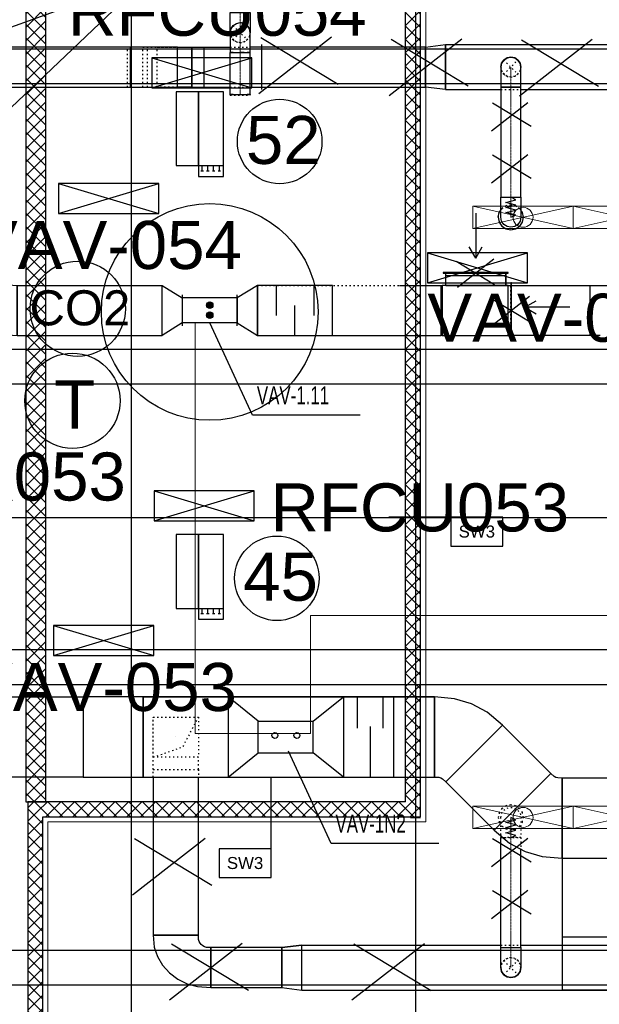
# Model space of a CAD drawing. Header units: centimetres. Extents: x -149939 to 48626, y -46000 to 152985.
# Tile 77 of 256: x -56492 to -50707, y 54138 to 63969. Entities that reach past the tile are written whole.
import ezdxf
from ezdxf import colors
from ezdxf.entities.mleader import LeaderData, LeaderLine
from ezdxf.math import Vec2, Vec3

# ---------------------------------------------------------------- set-up
doc = ezdxf.new("R2010")
doc.units = ezdxf.units.CM
doc.header["$LTSCALE"] = 50
for name, pattern in [('CADVENT_CENTERLINE', [9.9, 7.4, -1, 0.5, -1]), ('CADVENT_HIDDEN', [0.8, 0.25, -0.55]), ('Kondygnacja  -0_5$0$HIDDEN', [9.525, 6.35, -3.175]), ('Kondygnacja  -0_5$0$HIDDEN2', [4.7625, 3.175, -1.5875]), ('Osie rzutów$0$DASHDOT2', [12.7, 6.35, -3.175, 0, -3.175])]:
    doc.linetypes.add(name, pattern=pattern)
doc.layers.get('0').update_dxf_attribs({"color": 8})
for name, color, linetype in [('01-103-Went PP_poziom-0_5$0$L_Nawiew', 7, 'Continuous'), ('bgde-nawiewDETAILS', 1, 'Continuous'), ('bgde-nawiewEXP', 7, 'Continuous'), ('bgde-nawiewHIDDEN', 250, 'Continuous'), ('bgde-wywiewEXP', 5, 'Continuous'), ('bgde-wywiewHIDDEN', 7, 'Continuous'), ('bgde_AJ_strzałki', 7, 'Continuous'), ('bgde_redukcja', 250, 'Continuous'), ('bgde_tlumik', 7, 'Continuous'), ('bgde_urządzenia', 7, 'Continuous'), ('bgde_VAV', 7, 'Continuous'), ('IS_zmiany 2024', 1, 'Continuous'), ('Kondygnacja  -0_5$0$ARCH_GK', 8, 'Continuous'), ('Kondygnacja  -0_5$0$ARCH_INFO_OPISY_PRZEGRODY', 8, 'Continuous'), ('Kondygnacja  -0_5$0$ARCH_KONSTR_POWYŻEJ RZUTU', 8, 'Kondygnacja  -0_5$0$HIDDEN'), ('Kondygnacja  -0_5$0$ARCH_KONSTR_POWYŻEJ RZUTU_IST', 8, 'Kondygnacja  -0_5$0$HIDDEN2'), ('Osie rzutów$0$ARCH_INFO_OSIE_IST', 8, 'Osie rzutów$0$DASHDOT2'), ('Osie rzutów$0$ARCH_INFO_OSIE_OPISY_IST', 8, 'Continuous')]:
    doc.layers.add(name, color=color, linetype=linetype)
for name, color, linetype, lineweight in [('bgde-nawiewCEN', 7, 'Continuous', 13), ('bgde_nawiewnik', 11, 'Continuous', 5), ('Kondygnacja  -0_5$0$ARCH_WIDOK', 8, 'Continuous', 13), ('RFCU', 6, 'Continuous', 30)]:
    doc.layers.add(name, color=color, linetype=linetype, lineweight=lineweight)
doc.styles.add('Arial', font='ARIAL.TTF')
doc.styles.add('Kondygnacja  -0_5$0$Arial', font='ARIAL.TTF')

# ---------------------------------------------------------------- blocks, each defined once
blk = doc.blocks.new('Osie rzutów')
at = {"layer": 'Osie rzutów$0$ARCH_INFO_OSIE_IST', "ltscale": 10}
for p, q in [((6860, 12510), (6860, 4623.26)), ((4436.04, 10400), (13655, 10400))]:
    blk.add_line(p, q, dxfattribs=at)
blk = doc.blocks.new('Kondygnacja  -0_5$0$konstrukcja istniejąca -0.5')
at = {"layer": 'Kondygnacja  -0_5$0$ARCH_KONSTR_POWYŻEJ RZUTU_IST', "ltscale": 10, "elevation": 0}
blk.add_lwpolyline([(7382, 10832.89), (6338.46, 10832.89), (6338.46, 10867.89), (7382, 10867.89)], dxfattribs=at)
at = {"layer": 'Kondygnacja  -0_5$0$ARCH_KONSTR_POWYŻEJ RZUTU_IST', "ltscale": 10}
for points in [[(7382, 10532.89), (6338.46, 10532.89), (6338.46, 10567.89), (7382, 10567.89)], [(7382, 10232.89), (6338.46, 10232.89), (6338.46, 10267.89), (7382, 10267.89)], [(7382, 9932.89), (6338.46, 9932.89), (6338.46, 9967.89), (7382, 9967.89)]]:
    blk.add_lwpolyline(points, dxfattribs=at)
blk = doc.blocks.new('06')
at = {"layer": 'bgde_VAV', "color": 3, "linetype": 'Continuous', "lineweight": -2}
for p, q in [((-54870.1, 68405), (-54870.1, 68375)), ((-54870.1, 68375), (-54870.1, 68125)), ((-54320.1, 68375), (-54320.1, 68405)), ((-54320.1, 68125), (-54320.1, 68375)), ((-54870.1, 68125), (-54870.1, 68095)), ((-54320.1, 68095), (-54320.1, 68125))]:
    blk.add_line(p, q, dxfattribs=at)
at = {"layer": 'bgde_VAV', "color": 3, "linetype": 'ByBlock', "lineweight": -2}
for p, q in [((-54320.1, 68375), (-54870.1, 68375)), ((-54320.1, 68125), (-54870.1, 68125))]:
    blk.add_line(p, q, dxfattribs=at)
at = {"layer": 'bgde_VAV', "color": 3, "linetype": 'Continuous', "lineweight": -3}
for p, q in [((-54595.1, 68303.2), (-54605, 68333.7)), ((-54595.1, 68303.2), (-54595.1, 68335.2)), ((-54595.1, 68303.2), (-54585.2, 68333.7)), ((-54595.1, 68303.2), (-54627.1, 68303.2)), ((-54595.1, 68303.2), (-54625.5, 68313.1)), ((-54595.1, 68303.2), (-54625.5, 68293.3)), ((-54595.1, 68303.2), (-54621, 68322)), ((-54595.1, 68303.2), (-54621, 68284.4)), ((-54595.1, 68303.2), (-54613.9, 68329.1)), ((-54595.1, 68303.2), (-54613.9, 68277.3)), ((-54595.1, 68303.2), (-54605, 68272.8)), ((-54595.1, 68203.2), (-54605, 68233.7)), ((-54595.1, 68303.2), (-54576.3, 68329.1)), ((-54595.1, 68303.2), (-54569.2, 68322)), ((-54595.1, 68303.2), (-54564.7, 68313.1)), ((-54595.1, 68303.2), (-54563.1, 68303.2)), ((-54595.1, 68303.2), (-54564.7, 68293.3)), ((-54595.1, 68303.2), (-54569.2, 68284.4)), ((-54595.1, 68303.2), (-54576.3, 68277.3)), ((-54595.1, 68303.2), (-54585.2, 68272.8)), ((-54595.1, 68303.2), (-54595.1, 68271.2)), ((-54595.1, 68203.2), (-54595.1, 68235.2)), ((-54595.1, 68203.2), (-54585.2, 68233.7)), ((-54595.1, 68203.2), (-54627.1, 68203.2)), ((-54595.1, 68203.2), (-54625.5, 68213.1)), ((-54595.1, 68203.2), (-54625.5, 68193.3)), ((-54595.1, 68203.2), (-54621, 68222)), ((-54595.1, 68203.2), (-54621, 68184.4)), ((-54595.1, 68203.2), (-54613.9, 68229.1)), ((-54595.1, 68203.2), (-54613.9, 68177.3)), ((-54595.1, 68203.2), (-54605, 68172.8)), ((-54595.1, 68203.2), (-54576.3, 68229.1)), ((-54595.1, 68203.2), (-54569.2, 68222)), ((-54595.1, 68203.2), (-54564.7, 68213.1)), ((-54595.1, 68203.2), (-54563.1, 68203.2)), ((-54595.1, 68203.2), (-54564.7, 68193.3)), ((-54595.1, 68203.2), (-54569.2, 68184.4)), ((-54595.1, 68203.2), (-54576.3, 68177.3)), ((-54595.1, 68203.2), (-54585.2, 68172.8)), ((-54595.1, 68203.2), (-54595.1, 68171.2))]:
    blk.add_line(p, q, dxfattribs=at)
for centre in [(-54595.1, 68303.2), (-54595.1, 68203.2)]:
    blk.add_ellipse(centre, major_axis=(32, 0), ratio=1, start_param=-1.570796, end_param=4.712389, dxfattribs=at)
blk = doc.blocks.new('*U489')
at = {"color": 0, "linetype": 'ByBlock', "lineweight": -2, "extrusion": (-1, -2.22045e-16, -1.55431e-15)}
blk.add_circle((0, 0), 0.05, dxfattribs=at)
blk = doc.blocks.new('A$C066D7839')
at = {"layer": 'bgde_nawiewnik', "color": 7}
for p, q in [((-50, -11.15), (-50, 11.15)), ((-50, 11.15), (50, 11.15)), ((-50, -11.15), (50, 11.15)), ((50, -11.15), (-50, 11.15)), ((50, 11.15), (50, -11.15)), ((50, -11.15), (-50, -11.15))]:
    blk.add_line(p, q, dxfattribs=at)
blk.add_circle((0, 0), 10, dxfattribs=at)
blk = doc.blocks.new('strzałki2')
at = {"layer": 'bgde_AJ_strzałki'}
for p, q in [((0, 686.6), (-64.9, 574.6, 1393)), ((0, 236.6), (0, 686.6)), ((0, 686.6), (64.9, 574.6, 1393))]:
    blk.add_line(p, q, dxfattribs=at)
blk = doc.blocks.new('t11')
at = {"layer": 'bgde_tlumik', "color": 7}
for p, q in [((-53932.6, 61315.8), (-53932.6, 61015.8)), ((-53557.6, 61315.8), (-53557.6, 61015.8)), ((-53745.1, 60815.8), (-53745.1, 61115.8))]:
    blk.add_line(p, q, dxfattribs=at)
blk.add_lwpolyline([(-54120.1, 60815.8), (-53370.1, 60815.8), (-53370.1, 61315.8), (-54120.1, 61315.8)], close=True, dxfattribs=at)
blk = doc.blocks.new('G$C76BC1DF7')
at = {"layer": 'bgde_urządzenia'}
for p, q in [((1620.81, 6210.65), (1620.81, 6156.85)), ((1643.11, 6210.65), (1620.81, 6210.65)), ((1643.11, 6156.85), (1643.11, 6210.65)), ((1620.81, 6156.85), (1643.11, 6156.85)), ((1643.11, 6156.85), (1668.31, 6156.85)), ((1646.95, 6151.65), (1646.95, 6156.85)), ((1652.66, 6151.65), (1652.66, 6156.85)), ((1658.37, 6151.65), (1658.37, 6156.85)), ((1664.09, 6151.65), (1664.09, 6156.85)), ((1645.7, 6151.65), (1648.2, 6151.65)), ((1651.41, 6151.65), (1653.91, 6151.65)), ((1657.12, 6151.65), (1659.62, 6151.65)), ((1662.84, 6151.65), (1665.34, 6151.65)), ((1620.81, 5824.98, -229.31), (1620.81, 5751.18, -229.31)), ((1643.11, 5824.98, -229.31), (1620.81, 5824.98, -229.31)), ((1643.11, 5751.18, -229.31), (1643.11, 5824.98, -229.31)), ((1643.11, 5824.98, -229.31), (1643.11, 5740.48, -229.31)), ((1668.31, 5824.98, -229.31), (1643.11, 5824.98, -229.31)), ((1668.31, 5740.48, -229.31), (1668.31, 5824.98, -229.31)), ((1620.81, 5751.18, -229.31), (1643.11, 5751.18, -229.31)), ((1643.11, 5751.18, -229.31), (1668.31, 5751.18, -229.31)), ((1645.7, 5745.98, -229.31), (1648.2, 5745.98, -229.31)), ((1646.95, 5745.98, -229.31), (1646.95, 5751.18, -229.31)), ((1651.41, 5745.98, -229.31), (1653.91, 5745.98, -229.31)), ((1652.66, 5745.98, -229.31), (1652.66, 5751.18, -229.31)), ((1657.12, 5745.98, -229.31), (1659.62, 5745.98, -229.31)), ((1658.37, 5745.98, -229.31), (1658.37, 5751.18, -229.31)), ((1662.84, 5745.98, -229.31), (1665.34, 5745.98, -229.31)), ((1664.09, 5745.98, -229.31), (1664.09, 5751.18, -229.31)), ((1643.11, 5740.48, -229.31), (1668.31, 5740.48, -229.31)), ((1620.81, 5382.91, -229.31), (1620.81, 5309.11, -229.31)), ((1643.11, 5382.91, -229.31), (1620.81, 5382.91, -229.31)), ((1643.11, 5309.11, -229.31), (1643.11, 5382.91, -229.31)), ((1643.11, 5382.91, -229.31), (1643.11, 5298.41, -229.31)), ((1668.31, 5382.91, -229.31), (1643.11, 5382.91, -229.31)), ((1668.31, 5298.41, -229.31), (1668.31, 5382.91, -229.31)), ((1620.81, 5309.11, -229.31), (1643.11, 5309.11, -229.31)), ((1643.11, 5309.11, -229.31), (1668.31, 5309.11, -229.31)), ((1645.7, 5303.91, -229.31), (1648.2, 5303.91, -229.31)), ((1646.95, 5303.91, -229.31), (1646.95, 5309.11, -229.31)), ((1651.41, 5303.91, -229.31), (1653.91, 5303.91, -229.31)), ((1652.66, 5303.91, -229.31), (1652.66, 5309.11, -229.31)), ((1657.12, 5303.91, -229.31), (1659.62, 5303.91, -229.31)), ((1658.37, 5303.91, -229.31), (1658.37, 5309.11, -229.31)), ((1662.84, 5303.91, -229.31), (1665.34, 5303.91, -229.31)), ((1664.09, 5303.91, -229.31), (1664.09, 5309.11, -229.31)), ((1643.11, 5298.41, -229.31), (1668.31, 5298.41, -229.31))]:
    blk.add_line(p, q, dxfattribs=at)
blk.add_lwpolyline([(1643.11, 6210.65), (1643.11, 6146.15), (1668.31, 6146.15), (1668.31, 6210.65)], close=True, dxfattribs=at)

msp = doc.modelspace()

# ---------------------------------------------------------------- hatches: boundary and pattern name
at = {"layer": 'Kondygnacja  -0_5$0$ARCH_GK', "linetype": 'Continuous'}
h = msp.add_hatch(dxfattribs=at)
h.set_pattern_fill('ANSI37', color=256, scale=30, angle=-360, style=0)
h.set_pattern_definition([(45, (-121140, -45000), (-67.35192, 67.35192), []), (135, (-121140, -45000), (-67.35192, -67.35192), [])])
h.paths.add_polyline_path([(-52490, 71050), (-52640, 70900), (-52640, 65000), (-52531.667, 65000), (-52490, 65050)], flags=0)
h.paths.add_polyline_path([(-52490, 64950), (-52531.667, 65000), (-52640, 65000), (-52640, 56160), (-52490, 56010)], flags=0)
h = msp.add_hatch(dxfattribs=at)
h.set_pattern_fill('ANSI37', color=256, scale=30, angle=-360, style=0)
h.set_pattern_definition([(45, (-121140, -45000), (-67.35192, 67.35192), []), (135, (-121140, -45000), (-67.35192, -67.35192), [])])
h.paths.add_polyline_path([(-56230, 70900), (-56430, 70900), (-56430, 56160), (-56230, 56160)], flags=0)
h = msp.add_hatch(dxfattribs=at)
h.set_pattern_fill('ANSI37', color=256, scale=30, style=0)
h.set_pattern_definition([(45, (-121140, -45000), (-67.35192, 67.35192), []), (135, (-121140, -45000), (-67.35192, -67.35192), [])])
h.paths.add_polyline_path([(-56410, 56160), (-56260, 56010), (-52490, 56010), (-52640, 56160)], flags=0)
at = {"layer": 'Kondygnacja  -0_5$0$ARCH_GK', "linetype": 'Continuous', "lineweight": -3}
h = msp.add_hatch(dxfattribs=at)
h.set_pattern_fill('ANSI37', color=256, scale=30, style=0)
h.set_pattern_definition([(45, (-121140, -45000), (-67.35192, 67.35192), []), (135, (-121140, -45000), (-67.35192, -67.35192), [])])
h.paths.add_polyline_path([(-56410, 4850), (-56260, 4850), (-56260, 53640), (-56376.667, 53640), (-56410, 53540)], flags=0)
h.paths.add_polyline_path([(-56410, 53740), (-56376.667, 53640), (-56260, 53640), (-56260, 56010), (-56410, 56160)], flags=0)

# ---------------------------------------------------------------- linework, layer by layer
at = {"layer": 'bgde-nawiewCEN', "linetype": 'CADVENT_CENTERLINE', "ltscale": 0.06}
for p, q in [((-54291.291, 64040.178), (-54291.291, 63840.178)), ((-54291.291, 63640.178), (-54291.291, 63840.178)), ((-54291.291, 63220.813), (-54291.291, 63640.178)), ((-51590.031, 63296.017), (-51590.031, 63496.017)), ((-54291.291, 63216.813), (-54291.291, 63220.813)), ((-51590.031, 63296.017), (-51590.031, 62196.041)), ((-51590.031, 62196.041), (-51590.031, 62177.345)), ((-51590.031, 62177.345), (-51590.031, 62126.234)), ((-51590.031, 62126.234), (-51590.031, 62098.441)), ((-51590.031, 62098.441), (-51590.031, 62074.915)), ((-51590.031, 62074.915), (-51590.031, 62055.3)), ((-51590.031, 62055.3), (-51590.031, 62039.241)), ((-51590.031, 62039.241), (-51590.031, 62026.382)), ((-51590.031, 62026.382), (-51590.031, 62016.367)), ((-51590.031, 62016.367), (-51590.031, 62008.841)), ((-51590.031, 62008.841), (-51590.031, 62003.448)), ((-51590.031, 62003.448), (-51590.031, 61999.834)), ((-51590.031, 61999.834), (-51590.031, 61997.641)), ((-51590.031, 61997.641), (-51590.031, 61996.515)), ((-51590.031, 61996.515), (-51590.031, 61996.041)), ((-51590.031, 56003.959), (-51590.031, 56003.485)), ((-51590.031, 56003.485), (-51590.031, 56002.359)), ((-51590.031, 56002.359), (-51590.031, 56000.166)), ((-51590.031, 56000.166), (-51590.031, 55996.552)), ((-51590.031, 55996.552), (-51590.031, 55991.159)), ((-51590.031, 55991.159), (-51590.031, 55983.633)), ((-51590.031, 55983.633), (-51590.031, 55973.618)), ((-51590.031, 55973.618), (-51590.031, 55960.759)), ((-51590.031, 55960.759), (-51590.031, 55944.7)), ((-51590.031, 55944.7), (-51590.031, 55925.085)), ((-51590.031, 55925.085), (-51590.031, 55901.559)), ((-51590.031, 55901.559), (-51590.031, 55873.766)), ((-51590.031, 55873.766), (-51590.031, 55822.655)), ((-51590.031, 55822.655), (-51590.031, 55803.959)), ((-51590.031, 54704.046), (-51590.031, 55803.959)), ((-51590.031, 54704.046), (-51590.031, 54504.046))]:
    msp.add_line(p, q, dxfattribs=at)
at = {"layer": 'bgde-nawiewDETAILS', "linetype": 'CADVENT_HIDDEN'}
for p, q in [((-54362.002, 63769.467), (-54220.58, 63910.889)), ((-54362.002, 63910.889), (-54220.58, 63769.467)), ((-51660.742, 63425.306), (-51519.321, 63566.728)), ((-51660.742, 63566.728), (-51519.321, 63425.306)), ((-51660.742, 54433.336), (-51519.321, 54574.757)), ((-51660.742, 54574.757), (-51519.321, 54433.336))]:
    msp.add_line(p, q, dxfattribs=at)
at = {"layer": 'bgde-nawiewDETAILS', "linetype": 'CADVENT_HIDDEN', "extrusion": (2.78536e-14, -1, 3.88051e-14)}
for p in [(-54708.916, 57006.371), (-55158.916, 56606.371)]:
    msp.add_line(p, (-54866.416, 56706.371), dxfattribs=at)
at = {"layer": 'bgde-nawiewEXP', "linetype": 'Continuous'}
for points in [[(-54391.291, 63855.402), (-54391.291, 64040.178), (-54191.291, 64040.178), (-54191.291, 63840.178), (-54198.903, 63878.446)], [(-54391.291, 63836.335), (-54391.291, 63840.178), (-54383.679, 63878.446), (-54362.002, 63910.889), (-54329.559, 63932.566), (-54291.291, 63940.178), (-54253.023, 63932.566), (-54220.58, 63910.889), (-54198.903, 63878.446), (-54191.291, 63840.178)], [(-54383.679, 63878.446), (-54362.002, 63910.889)], [(-54383.679, 63878.446), (-54362.002, 63910.889)], [(-54362.002, 63910.889), (-54383.679, 63878.446)], [(-54362.002, 63910.889), (-54383.679, 63878.446)], [(-54362.002, 63910.889), (-54329.559, 63932.566), (-54291.291, 63940.178), (-54253.023, 63932.566)], [(-54362.002, 63910.889), (-54329.559, 63932.566), (-54291.291, 63940.178), (-54253.023, 63932.566)], [(-54253.023, 63932.566), (-54291.291, 63940.178)], [(-54253.023, 63932.566), (-54291.291, 63940.178)], [(-54253.023, 63932.566), (-54220.58, 63910.889), (-54198.903, 63878.446)], [(-54253.023, 63932.566), (-54220.58, 63910.889), (-54198.903, 63878.446)], [(-54198.903, 63878.446), (-54220.58, 63910.889)], [(-54198.903, 63878.446), (-54220.58, 63910.889)], [(-54391.291, 63855.402), (-54391.291, 63840.178), (-54383.679, 63878.446)], [(-54391.291, 63840.178), (-54383.679, 63878.446)], [(-54391.291, 63836.335), (-54391.291, 63640.178), (-54191.291, 63640.178), (-54191.291, 63840.178), (-54198.903, 63878.446)], [(-54383.679, 63878.446), (-54391.291, 63840.178)], [(-54383.679, 63878.446), (-54391.291, 63840.178)], [(-54198.903, 63878.446), (-54191.291, 63840.178)], [(-54198.903, 63878.446), (-54191.291, 63840.178)], [(-54191.291, 63296.017), (-52442.547, 63296.017), (-52442.547, 63696.017), (-52242.547, 63721.017), (-52242.547, 63271.017), (-52442.547, 63296.017), (-52442.547, 63696.017), (-54191.291, 63696.017)], [(-52242.547, 63271.017), (-52242.547, 63721.017), (-42621.425, 63721.017), (-42221.425, 63596.017), (-42221.425, 63496.017), (-42621.425, 63721.017), (-42621.425, 63271.017), (-42221.425, 63396.017), (-42221.425, 63496.017), (-42621.425, 63271.017), (-43368.407, 63271.017)], [(-56699.245, 63296.017), (-55386.527, 63296.017), (-55386.527, 63696.017), (-56699.245, 63696.017)], [(-55386.527, 63296.017), (-54916.015, 63296.017), (-54916.015, 63696.017), (-55386.527, 63696.017)], [(-55386.525, 63296.017), (-55386.525, 63696.017)], [(-54916.015, 63296.017), (-54916.015, 63696.017), (-54773.583, 63696.017), (-54773.583, 63296.017), (-54649.481, 63296.017)], [(-54773.583, 63296.017), (-54773.583, 63696.017), (-54649.481, 63696.017)], [(-54773.583, 63296.017), (-54773.583, 63696.017)], [(-54649.481, 63296.017), (-54649.481, 63696.017), (-54391.291, 63696.017)], [(-54391.291, 63220.813), (-54391.291, 63640.178), (-54383.679, 63640.178)], [(-54383.679, 63640.178), (-54391.291, 63640.178)], [(-54383.679, 63640.178), (-54362.002, 63640.178)], [(-54362.002, 63640.178), (-54383.679, 63640.178)], [(-54362.002, 63640.178), (-54253.023, 63640.178)], [(-54253.023, 63640.178), (-54291.291, 63640.178)], [(-54253.023, 63640.178), (-54198.903, 63640.178)], [(-54198.903, 63640.178), (-54220.58, 63640.178)], [(-54198.903, 63220.813), (-54191.291, 63220.813), (-54191.291, 63640.178), (-54198.903, 63640.178)], [(-54198.903, 63640.178), (-54191.291, 63640.178)], [(-54916.015, 63296.017), (-54773.583, 63296.017)], [(-54773.583, 63296.017), (-54916.015, 63296.017)], [(-54649.481, 63296.017), (-54391.291, 63296.017)], [(-54391.291, 63216.813), (-54391.291, 63220.813), (-54383.679, 63220.813)], [(-54391.291, 63220.813), (-54383.679, 63220.813)], [(-54383.679, 63220.813), (-54391.291, 63220.813)], [(-54383.679, 63220.813), (-54391.291, 63220.813)], [(-54383.679, 63220.813), (-54362.002, 63220.813)], [(-54383.679, 63220.813), (-54362.002, 63220.813)], [(-54362.002, 63220.813), (-54383.679, 63220.813)], [(-54362.002, 63220.813), (-54383.679, 63220.813)], [(-54362.002, 63220.813), (-54198.903, 63220.813)], [(-54362.002, 63220.813), (-54198.903, 63220.813)], [(-54198.903, 63220.813), (-54220.58, 63220.813)], [(-54198.903, 63220.813), (-54220.58, 63220.813)], [(-54198.903, 63220.813), (-54191.291, 63220.813), (-54191.291, 63216.813)], [(-52242.547, 63271.017), (-51690.031, 63271.017)], [(-51490.031, 63271.017), (-49568.407, 63271.017)], [(-51715.031, 61996.041), (-51705.516, 61948.206), (-51678.42, 61907.653), (-51637.867, 61880.556), (-51590.031, 61871.041), (-51542.196, 61880.556), (-51501.643, 61907.653), (-51474.546, 61948.206), (-51465.031, 61996.041), (-51474.546, 62043.877), (-51490.031, 62067.051)], [(-51715.031, 61996.041), (-51705.516, 62043.877), (-51690.031, 62067.051)], [(-56699.245, 57206.371), (-55858.707, 57206.371), (-55858.707, 56406.371), (-55258.707, 56406.371), (-55258.707, 57206.371), (-55858.707, 57206.371), (-55858.707, 56406.371), (-56699.245, 56406.371)], [(-55258.707, 57206.371), (-55258.707, 56406.371), (-52352.252, 56406.371), (-52352.252, 57206.371)], [(-55258.707, 57206.371), (-52352.252, 57206.371)], [(-52352.252, 57206.371), (-55258.707, 57206.371)], [(-55158.916, 56406.371), (-55158.916, 54829.046), (-54708.916, 54829.046), (-54708.916, 56406.371)], [(-51690.031, 55831.294), (-51690.031, 55803.959), (-51650.25, 55803.959)], [(-51690.031, 54704.046), (-51690.031, 55803.959), (-51650.25, 55803.959)], [(-51690.031, 54704.046), (-51490.031, 54704.046), (-51490.031, 55693.869)], [(-53875.943, 54704.046), (-53675.943, 54729.046)], [(-53875.943, 54304.046), (-53675.943, 54279.046), (-53675.943, 54729.046), (-51690.031, 54729.046)], [(-53675.943, 54279.046), (-53675.943, 54729.046), (-53875.943, 54704.046)], [(-53875.943, 54704.046), (-53875.943, 54304.046)], [(-53875.943, 54304.046), (-53875.943, 54704.046)], [(-53675.943, 54279.046), (-42620.939, 54279.046), (-42620.939, 54729.046), (-43368.407, 54729.046)], [(-51490.031, 54729.046), (-49568.407, 54729.046)]]:
    msp.add_lwpolyline(points, dxfattribs=at)
for points in [[(-51690.031, 63296.017), (-51490.031, 63296.017), (-51490.031, 63496.017), (-51497.643, 63534.285), (-51519.321, 63566.728), (-51551.763, 63588.405), (-51590.031, 63596.017), (-51628.3, 63588.405), (-51660.742, 63566.728), (-51682.419, 63534.285), (-51690.031, 63496.017), (-51690.031, 63335.035)], [(-51690.031, 63496.017), (-51682.419, 63534.285), (-51660.742, 63566.728), (-51628.3, 63588.405), (-51590.031, 63596.017), (-51551.763, 63588.405), (-51519.321, 63566.728), (-51497.643, 63534.285), (-51490.031, 63496.017), (-51497.643, 63534.285), (-51519.321, 63566.728), (-51551.763, 63588.405), (-51590.031, 63596.017), (-51628.3, 63588.405), (-51660.742, 63566.728), (-51682.419, 63534.285)], [(-51690.031, 62196.041), (-51490.031, 62196.041), (-51490.031, 63296.017), (-51690.031, 63296.017)], [(-51690.031, 62026.382), (-51690.031, 62196.041), (-51490.031, 62196.041), (-51490.031, 61996.041), (-51497.643, 61957.773), (-51519.321, 61925.33), (-51551.763, 61903.653), (-51590.031, 61896.041), (-51628.3, 61903.653), (-51660.742, 61925.33), (-51682.419, 61957.773), (-51690.031, 61996.041), (-51690.031, 62016.367)], [(-52352.252, 57206.371), (-52352.252, 56406.371), (-52307.741, 56404.449), (-52288.981, 56398.759), (-52271.691, 56389.517), (-52238.859, 56359.403), (-51673.179, 56925.094), (-51827.235, 57054.693), (-51982.834, 57137.862), (-52151.669, 57189.078)], [(-52238.864, 56359.404), (-51673.178, 56925.09), (-51190.575, 56442.487), (-51756.261, 55876.801), (-51602.199, 55747.196), (-51446.6, 55664.027), (-51277.765, 55612.811), (-51077.191, 55595.517), (-51077.183, 56395.517), (-51121.692, 56397.439), (-51140.453, 56403.13), (-51157.743, 56412.372), (-51190.575, 56442.487), (-51756.261, 55876.801)], [(-51077.187, 55595.52), (-9318.667, 55595.52), (-9318.667, 56395.52), (-51077.187, 56395.52), (-51077.187, 55995.517)], [(-55158.92, 54829.044), (-55148.352, 54708.253), (-55117.053, 54614.048), (-55066.227, 54527.229), (-54997.827, 54451.13), (-54914.482, 54388.678), (-54819.394, 54342.272), (-54716.217, 54313.695), (-54583.916, 54304.046), (-54583.916, 54704.046), (-54628.426, 54705.968), (-54647.186, 54711.659), (-54664.475, 54720.9), (-54679.629, 54733.337), (-54692.066, 54748.491), (-54701.307, 54765.78), (-54706.998, 54784.54), (-54708.92, 54829.049), (-54933.92, 54829.046)], [(-54583.916, 54704.046), (-54583.916, 54304.046), (-53875.943, 54304.046), (-53875.943, 54704.046)], [(-51690.031, 54504.046), (-51690.031, 54704.046), (-51490.031, 54704.046), (-51490.031, 54504.046), (-51497.643, 54465.778), (-51519.321, 54433.336), (-51551.763, 54411.658), (-51590.031, 54404.046), (-51628.3, 54411.658), (-51660.742, 54433.336), (-51682.419, 54465.778)], [(-51690.031, 54504.046), (-51682.419, 54465.778), (-51660.742, 54433.336), (-51628.3, 54411.658), (-51590.031, 54404.046), (-51551.763, 54411.658), (-51519.321, 54433.336), (-51497.643, 54465.778), (-51490.031, 54504.046), (-51497.643, 54465.778), (-51519.321, 54433.336), (-51551.763, 54411.658), (-51590.031, 54404.046), (-51628.3, 54411.658), (-51660.742, 54433.336), (-51682.419, 54465.778)]]:
    msp.add_lwpolyline(points, close=True, dxfattribs=at)
at = {"layer": 'bgde-nawiewEXP'}
msp.add_lwpolyline([(-51590.031, 61996.041), (-51540.031, 62017.339), (-51640.031, 62042.701), (-51540.031, 62067.921), (-51640.031, 62093.206), (-51540.031, 62118.741), (-51640.031, 62144.1), (-51540.031, 62169.559), (-51590.031, 62196.041)], dxfattribs=at)
at = {"layer": 'bgde-nawiewHIDDEN', "linetype": 'CADVENT_HIDDEN'}
for points in [[(-54391.291, 63840.178), (-54383.679, 63801.91), (-54362.002, 63769.467), (-54329.559, 63747.79), (-54291.291, 63740.178), (-54253.023, 63747.79), (-54220.58, 63769.467), (-54198.903, 63801.91), (-54191.291, 63840.178), (-54198.903, 63801.91), (-54220.58, 63769.467), (-54253.023, 63747.79), (-54291.291, 63740.178), (-54329.559, 63747.79), (-54362.002, 63769.467), (-54383.679, 63801.91)], [(-51690.031, 63496.017), (-51682.419, 63457.749), (-51660.742, 63425.306), (-51628.3, 63403.629), (-51590.031, 63396.017), (-51551.763, 63403.629), (-51519.321, 63425.306), (-51497.643, 63457.749), (-51490.031, 63496.017), (-51497.643, 63457.749), (-51519.321, 63425.306), (-51551.763, 63403.629), (-51590.031, 63396.017), (-51628.3, 63403.629), (-51660.742, 63425.306), (-51682.419, 63457.749)], [(-51715.031, 56003.959), (-51705.516, 55956.123), (-51678.42, 55915.571), (-51637.867, 55888.474), (-51590.031, 55878.959), (-51542.196, 55888.474), (-51501.643, 55915.571), (-51474.546, 55956.123), (-51465.031, 56003.959), (-51474.546, 56051.794), (-51501.643, 56092.347), (-51542.196, 56119.444), (-51590.031, 56128.959), (-51637.867, 56119.444), (-51678.42, 56092.347), (-51705.516, 56051.794)], [(-51715.031, 56003.959), (-51705.516, 55956.123), (-51678.42, 55915.571), (-51637.867, 55888.474), (-51590.031, 55878.959), (-51542.196, 55888.474), (-51501.643, 55915.571), (-51474.546, 55956.123), (-51465.031, 56003.959), (-51474.546, 56051.794), (-51501.643, 56092.347), (-51542.196, 56119.444), (-51590.031, 56128.959), (-51637.867, 56119.444), (-51678.42, 56092.347), (-51705.516, 56051.794)], [(-51690.031, 54504.046), (-51682.419, 54542.315), (-51660.742, 54574.757), (-51628.3, 54596.434), (-51590.031, 54604.046), (-51551.763, 54596.434), (-51519.321, 54574.757), (-51497.643, 54542.315), (-51490.031, 54504.046), (-51497.643, 54542.315), (-51519.321, 54574.757), (-51551.763, 54596.434), (-51590.031, 54604.046), (-51628.3, 54596.434), (-51660.742, 54574.757), (-51682.419, 54542.315)]]:
    msp.add_lwpolyline(points, close=True, dxfattribs=at)
for points in [[(-55414.922, 63296.017), (-55414.922, 63696.017)], [(-55386.529, 63296.017), (-55386.529, 63696.017), (-55386.527, 63696.017)], [(-55262.425, 63296.017), (-54916.015, 63296.017), (-55119.993, 63296.017), (-55119.993, 63696.017), (-54773.583, 63696.017)], [(-55262.425, 63296.017), (-55262.425, 63696.017), (-54916.015, 63696.017)], [(-54916.015, 63696.017), (-55262.425, 63696.017)], [(-55214.922, 63296.017), (-55214.922, 63696.017)], [(-54649.481, 63296.017), (-54649.479, 63296.017), (-54649.479, 63696.017), (-54649.481, 63696.017)], [(-54391.291, 63696.017), (-54191.291, 63696.017)], [(-55386.529, 63296.017), (-55386.527, 63296.017)], [(-54916.015, 63296.017), (-54773.583, 63296.017)], [(-54391.291, 63296.017), (-54191.291, 63296.017)], [(-51690.031, 63271.017), (-51490.031, 63271.017)], [(-54391.291, 63216.813), (-54191.291, 63216.813)], [(-51715.031, 61996.041), (-51705.516, 61948.206), (-51678.42, 61907.653), (-51637.867, 61880.556), (-51590.031, 61871.041), (-51542.196, 61880.556), (-51501.643, 61907.653), (-51474.546, 61948.206), (-51465.031, 61996.041), (-51474.546, 62043.877), (-51501.643, 62084.429), (-51542.196, 62111.526), (-51590.031, 62121.041), (-51637.867, 62111.526), (-51678.42, 62084.429), (-51690.031, 62067.051)], [(-51715.031, 61996.041), (-51705.516, 62043.877), (-51678.42, 62084.429), (-51637.867, 62111.526), (-51590.031, 62121.041), (-51542.196, 62111.526), (-51501.643, 62084.429), (-51490.031, 62067.051)], [(-55158.916, 56481.371), (-55158.916, 57006.371), (-54708.916, 57006.371), (-54708.916, 56606.371), (-55158.916, 56606.371)], [(-55158.916, 56481.371), (-55158.916, 56481.369), (-54708.916, 56481.369), (-54708.916, 56606.371), (-55158.916, 56606.371), (-55158.916, 57006.371), (-54708.916, 57006.371), (-54708.916, 56606.371)], [(-55158.916, 56406.371), (-55158.916, 56481.371), (-54708.916, 56481.371), (-54708.916, 56406.371)], [(-51690.031, 55831.294), (-51690.031, 56003.959), (-51682.419, 56042.227), (-51660.742, 56074.67), (-51628.3, 56096.347), (-51590.031, 56103.959), (-51551.763, 56096.347), (-51519.321, 56074.67), (-51497.643, 56042.227), (-51490.031, 56003.959), (-51490.031, 55803.959), (-51650.25, 55803.959)], [(-51650.25, 55803.959), (-51490.031, 55803.959), (-51490.031, 55693.869)], [(-51690.031, 54729.046), (-51490.031, 54729.046)]]:
    msp.add_lwpolyline(points, dxfattribs=at)
at = {"layer": 'bgde-nawiewHIDDEN'}
msp.add_lwpolyline([(-51590.031, 55803.959), (-51540.031, 55824.055), (-51640.031, 55850.151), (-51540.031, 55876.183), (-51640.031, 55902.444), (-51540.031, 55928.515), (-51640.031, 55953.936), (-51540.031, 55978.959), (-51590.031, 56003.959)], dxfattribs=at)
at = {"layer": 'bgde-wywiewEXP', "linetype": 'Continuous'}
for points in [[(-56699.245, 61440.791), (-56641.063, 61440.792), (-56639.141, 61396.283), (-56633.45, 61377.523), (-56624.209, 61360.234), (-56611.772, 61345.079), (-56596.618, 61332.643), (-56579.329, 61323.401), (-56560.569, 61317.711), (-56516.059, 61315.789), (-56516.059, 60815.789), (-56516.059, 61315.789), (-55070.095, 61315.789)], [(-52240.003, 61315.789), (-52240.003, 61415.789), (-51640.003, 61415.789), (-51640.003, 61439.789)], [(-52240.003, 61415.789), (-52240.003, 61439.789)], [(-52240.003, 61415.789), (-51640.003, 61415.789), (-51640.003, 61315.789)], [(-51640.003, 61439.789), (-51640.003, 61415.789)], [(-51640.003, 61315.789), (-51640.003, 61415.789)], [(-54120.095, 60815.789), (-52283.836, 60815.789), (-52283.836, 61315.789), (-52273.836, 61315.789), (-52273.836, 60815.789), (-52283.836, 60815.789)], [(-52701.779, 61315.789), (-52283.836, 61315.789)], [(-52240.003, 61315.789), (-51640.003, 61315.789)], [(-51640.003, 61315.789), (-52240.003, 61315.789)], [(-51615.003, 60815.789), (-51615.003, 61315.789), (-51591.003, 61315.789)], [(-56699.245, 60839.795), (-56658.114, 60827.318), (-56516.059, 60815.789), (-55070.095, 60815.789)], [(-51615.003, 60815.789), (-51591.003, 60815.789)]]:
    msp.add_lwpolyline(points, dxfattribs=at)
for points in [[(-52265.003, 61439.789), (-51615.003, 61439.789), (-51615.003, 61445.789), (-52265.003, 61445.789)], [(-55070.095, 61315.789), (-54870.095, 61190.789), (-54870.095, 60940.789), (-55070.095, 60815.789)], [(-54120.095, 61315.789), (-54320.095, 61190.789), (-54320.095, 60940.789), (-54120.095, 60815.789)], [(-52273.836, 60815.789), (-51615.003, 60815.789), (-51615.003, 61315.789), (-52273.836, 61315.789)], [(-51591.003, 60790.789), (-51585.003, 60790.789), (-51585.003, 61340.789), (-51591.003, 61340.789)]]:
    msp.add_lwpolyline(points, close=True, dxfattribs=at)
at = {"layer": 'bgde-wywiewHIDDEN', "linetype": 'CADVENT_HIDDEN'}
for points in [[(-52265.003, 61439.789), (-51640.003, 61439.789), (-52240.003, 61439.789), (-51615.003, 61439.789), (-51615.003, 61445.789), (-52265.003, 61445.789)], [(-52265.003, 61439.789), (-52265.003, 61439.789)], [(-52240.003, 61415.789), (-52240.003, 61415.789)], [(-51591.003, 61340.789), (-51591.003, 61340.789)], [(-51615.003, 60815.789), (-51615.003, 60815.789)]]:
    msp.add_lwpolyline(points, close=True, dxfattribs=at)
for points in [[(-52240.003, 61415.789), (-51640.003, 61415.789), (-51640.003, 61439.789)], [(-52240.003, 61415.789), (-52240.003, 61439.789)], [(-54120.095, 61315.789), (-52701.779, 61315.789)], [(-52283.836, 60815.789), (-52283.836, 61315.789)], [(-51615.003, 60815.789), (-51615.003, 61315.789), (-51591.003, 61315.789), (-51591.003, 60815.789), (-51591.003, 61315.789), (-51591.003, 60790.789), (-51585.003, 60790.789), (-51585.003, 61340.789), (-51591.003, 61340.789), (-51591.003, 61315.789)], [(-51615.003, 60815.789), (-51591.003, 60815.789)]]:
    msp.add_lwpolyline(points, dxfattribs=at)
at = {"layer": 'bgde_VAV', "color": 94}
for p, q in [((-54167.753, 60019.916), (-54595.095, 60940.789)), ((-53094.572, 60019.916), (-54167.753, 60019.916)), ((-53383.181, 55743.567), (-53810.522, 56664.44)), ((-52310, 55743.567), (-53383.181, 55743.567))]:
    msp.add_line(p, q, dxfattribs=at)
at = {"layer": 'IS_zmiany 2024'}
for p, q in [((-59601.013, 60218.765), (-54356.272, 65206.614)), ((-54104.892, 63231.773), (-53378.833, 63796.784)), ((-54084.892, 63791.773), (-53314.102, 63327.141)), ((-54079.882, 63721.017), (-54079.882, 63271.017)), ((-52805.577, 63213.512), (-52079.517, 63778.522)), ((-52785.577, 63773.512), (-52014.787, 63308.88)), ((-51504.969, 63208.647), (-50778.909, 63773.657)), ((-51484.969, 63768.647), (-50714.179, 63304.015)), ((-51783.648, 62860), (-51420.618, 63142.505)), ((-51773.648, 63140), (-51388.253, 62907.684)), ((-51783.648, 62340.152), (-51420.618, 62622.657)), ((-51773.648, 62620.152), (-51388.253, 62387.836)), ((-52137.121, 61558.612), (-51751.726, 61326.296)), ((-52121.518, 61298.536), (-51758.488, 61581.042)), ((-51640.003, 61315.789), (-46521.351, 61315.789)), ((-50800, 61315.789), (-50800, 60819.295)), ((-51782.121, 61184.612), (-51396.726, 60952.296)), ((-51766.518, 60924.536), (-51403.488, 61207.042)), ((-50700, 60815.789), (-51615.003, 60815.789)), ((-54111.292, 56963.871), (-54411.292, 57206.371)), ((-54411.292, 57206.371), (-54411.292, 56406.371)), ((-53561.292, 56963.871), (-53261.292, 57206.371)), ((-53261.292, 57206.371), (-53261.292, 56406.371)), ((-53261.292, 57206.371), (-52761.292, 57206.371)), ((-53125.221, 57206.371), (-53125.221, 56896.514)), ((-52866.046, 57206.371), (-52866.046, 56896.514)), ((-52761.292, 57206.371), (-52761.292, 56406.371)), ((-52995.221, 56912.43), (-52995.221, 56406.371)), ((-54411.292, 56406.371), (-54111.292, 56648.871)), ((-53261.292, 56406.371), (-53561.292, 56648.871)), ((-53261.292, 56406.371), (-52761.292, 56406.371)), ((-55366.486, 55232.101), (-54640.427, 55797.111)), ((-55346.486, 55792.101), (-54575.696, 55327.469)), ((-51783.648, 55513.971), (-51420.618, 55796.476)), ((-51773.648, 55793.971), (-51388.253, 55561.655)), ((-51077.187, 55595.52), (-51077.187, 54279.046)), ((-51783.648, 54994.123), (-51420.618, 55276.628)), ((-51773.648, 55274.123), (-51388.253, 55041.807)), ((-51077.187, 54810), (-50620, 54810)), ((-54998.154, 54181.692), (-54272.094, 54746.703)), ((-54978.154, 54741.692), (-54207.363, 54277.06)), ((-53176.942, 54180.664), (-52450.883, 54745.675)), ((-53156.942, 54740.664), (-52386.152, 54276.033)), ((-50529.219, 54279.046), (-51077.187, 54279.046))]:
    msp.add_line(p, q, dxfattribs=at)
at = {"layer": 'IS_zmiany 2024', "color": 3}
for p, q in [((-54111.292, 56806.371), (-54111.292, 56963.871)), ((-54111.292, 56963.871), (-53561.292, 56963.871)), ((-53561.292, 56648.871), (-53561.292, 56963.871)), ((-54111.292, 56648.871), (-54111.292, 56806.371)), ((-54111.292, 56648.871), (-53561.292, 56648.871))]:
    msp.add_line(p, q, dxfattribs=at)
at = {"layer": 'IS_zmiany 2024', "color": 94}
msp.add_circle((-54595.095, 61051.062), 1081.427, dxfattribs=at)
at = {"layer": 'IS_zmiany 2024', "color": 3}
for centre in [(-53945.221, 56822.43), (-53725.221, 56822.43)]:
    msp.add_circle(centre, 29.219, dxfattribs=at)
at = {"layer": 'Kondygnacja  -0_5$0$ARCH_GK', "linetype": 'Continuous'}
for p, q in [((-56430, 70900), (-56430, 56160)), ((-56230, 56160), (-56230, 70900)), ((-52640, 56160), (-52640, 70900)), ((-52490, 56010), (-52490, 64950)), ((-56430, 56160), (-56230, 56160)), ((-52640, 56160), (-56410, 56160)), ((-56410, 56160), (-56410, 53740)), ((-56260, 56010), (-52490, 56010)), ((-52490, 56000), (-52590, 56000))]:
    msp.add_line(p, q, dxfattribs=at)
at = {"layer": 'Kondygnacja  -0_5$0$ARCH_GK', "linetype": 'Continuous', "lineweight": -3}
msp.add_line((-56260, 4850), (-56260, 56010), dxfattribs=at)
at = {"layer": 'Kondygnacja  -0_5$0$ARCH_INFO_OPISY_PRZEGRODY'}
for points in [[(-52189.263, 59001.624), (-52808.51, 59001.624)], [(-53982.557, 55403.578), (-53982.557, 56397.418)]]:
    msp.add_lwpolyline(points, dxfattribs=at)
for points in [[(-52189.263, 58713.624), (-51669.263, 58713.624), (-51669.263, 59001.624), (-52189.263, 59001.624), (-52189.263, 58713.624)], [(-54502.557, 55403.578), (-53982.557, 55403.578), (-53982.557, 55691.578), (-54502.557, 55691.578), (-54502.557, 55403.578)]]:
    msp.add_lwpolyline(points, close=True, dxfattribs=at)
at = {"layer": 'Kondygnacja  -0_5$0$ARCH_WIDOK'}
for p, q in [((-52440, 71100), (-52440, 55960)), ((-52440, 55960), (-56210, 55960)), ((-56210, 55960), (-56210, 4850))]:
    msp.add_line(p, q, dxfattribs=at)
at = {"layer": 'RFCU', "color": 94}
msp.add_line((-55380, 74430), (-55380, 30780), dxfattribs=at)
at = {"layer": 'RFCU'}
for p, q in [((-54173.599, 63588.879), (-55173.599, 63588.879)), ((-55173.599, 63588.879), (-55173.599, 63288.879)), ((-55173.599, 63288.879), (-54173.599, 63588.879)), ((-55173.599, 63588.879), (-54173.599, 63288.879)), ((-54173.599, 63588.879), (-55173.599, 63588.879)), ((-55173.599, 63588.879), (-55173.599, 63288.879)), ((-55173.599, 63288.879), (-54173.599, 63588.879)), ((-55173.599, 63588.879), (-54173.599, 63288.879)), ((-54173.599, 63288.879), (-54173.599, 63588.879)), ((-54173.599, 63288.879), (-54173.599, 63588.879)), ((-55173.599, 63288.879), (-54173.599, 63288.879)), ((-55173.599, 63288.879), (-54173.599, 63288.879)), ((-55104.425, 62334.842), (-56104.425, 62334.842)), ((-56104.425, 62034.842), (-55104.425, 62334.842)), ((-56104.425, 62334.842), (-55104.425, 62034.842)), ((-55104.425, 62334.842), (-56104.425, 62334.842)), ((-56104.425, 62334.842), (-56104.425, 62034.842)), ((-56104.425, 62034.842), (-55104.425, 62334.842)), ((-56104.425, 62334.842), (-55104.425, 62034.842)), ((-55104.425, 62034.842), (-55104.425, 62334.842)), ((-56104.425, 62034.842), (-55104.425, 62034.842)), ((-56104.425, 62034.842), (-55104.425, 62034.842)), ((-51422.112, 61642.601), (-52422.112, 61642.601)), ((-52422.112, 61342.601), (-51422.112, 61642.601)), ((-52422.112, 61642.601), (-51422.112, 61342.601)), ((-51422.112, 61642.601), (-52422.112, 61642.601)), ((-52422.112, 61642.601), (-52422.112, 61342.601)), ((-52422.112, 61342.601), (-51422.112, 61642.601)), ((-52422.112, 61642.601), (-51422.112, 61342.601)), ((-51422.112, 61342.601), (-51422.112, 61642.601)), ((-52422.112, 61342.601), (-51422.112, 61342.601)), ((-52422.112, 61342.601), (-51422.112, 61342.601)), ((-54150.126, 59265.603), (-55150.126, 59265.603)), ((-55150.126, 59265.603), (-55150.126, 58965.603)), ((-55150.126, 58965.603), (-54150.126, 59265.603)), ((-55150.126, 59265.603), (-54150.126, 58965.603)), ((-54150.126, 59265.603), (-55150.126, 59265.603)), ((-55150.126, 59265.603), (-55150.126, 58965.603)), ((-55150.126, 58965.603), (-54150.126, 59265.603)), ((-55150.126, 59265.603), (-54150.126, 58965.603)), ((-54150.126, 58965.603), (-54150.126, 59265.603)), ((-54150.126, 58965.603), (-54150.126, 59265.603)), ((-55150.126, 58965.603), (-54150.126, 58965.603)), ((-55150.126, 58965.603), (-54150.126, 58965.603)), ((-55153.63, 57921.004), (-56153.63, 57921.004)), ((-56153.63, 57621.004), (-55153.63, 57921.004)), ((-56153.63, 57921.004), (-55153.63, 57621.004)), ((-55153.63, 57921.004), (-56153.63, 57921.004)), ((-56153.63, 57921.004), (-56153.63, 57621.004)), ((-56153.63, 57621.004), (-55153.63, 57921.004)), ((-56153.63, 57921.004), (-55153.63, 57621.004)), ((-55153.63, 57621.004), (-55153.63, 57921.004)), ((-56153.63, 57621.004), (-55153.63, 57621.004)), ((-56153.63, 57621.004), (-55153.63, 57621.004))]:
    msp.add_line(p, q, dxfattribs=at)
at = {"layer": 'RFCU', "color": 94, "lineweight": 15}
for p, q in [((-54740, 56840), (-54740, 60940.789)), ((-40830, 58020), (-53590, 58020)), ((-53590, 58020), (-53590, 56840)), ((-53590, 56840), (-54740, 56840))]:
    msp.add_line(p, q, dxfattribs=at)
at = {"layer": 'RFCU'}
for centre, radius in [((-53897.208, 62752.922), 421.787), ((-55965.377, 60163.993), 475.33), ((-53924.622, 58391.273), 421.787)]:
    msp.add_circle(centre, radius, dxfattribs=at)
at = {"layer": 'RFCU', "color": 94}
msp.add_circle((-55912.591, 61083.016), 475.33, dxfattribs=at)

# ---------------------------------------------------------------- block references
at = {"layer": '01-103-Went PP_poziom-0_5$0$L_Nawiew', "xscale": 10, "yscale": 10, "zscale": 10}
for p in [(-51468.405, 61996.041, 1117.041), (-50468.405, 61996.041, 1117.041), (-51468.405, 56003.959, 1117.041), (-50468.405, 56003.959, 1117.041)]:
    msp.add_blockref('A$C066D7839', p, dxfattribs=at)
at = {"layer": '01-103-Went PP_poziom-0_5$0$L_Nawiew', "extrusion": (1.77636e-15, -1, -1.55431e-15), "rotation": 270}
msp.add_blockref('*U489', (-54933.832, 582.547, -56809.96), dxfattribs=at)
at = {"layer": 'bgde_AJ_strzałki', "rotation": 180}
msp.add_blockref('strzałki2', (-51940, 62275.344, 270), dxfattribs=at)
at = {"layer": 'bgde_AJ_strzałki', "xscale": -1, "rotation": 90}
msp.add_blockref('strzałki2', (-50763.556, 61098.258, -426.5), dxfattribs=at)
at = {"layer": 'bgde_redukcja'}
msp.add_blockref('06', (0, -7184.176), dxfattribs=at)
at = {"layer": 'bgde_tlumik'}
msp.add_blockref('t11', (0, 0), dxfattribs=at)
at = {"layer": 'Kondygnacja  -0_5$0$ARCH_KONSTR_POWYŻEJ RZUTU', "xscale": 10, "yscale": 10, "zscale": 10}
msp.add_blockref('Kondygnacja  -0_5$0$konstrukcja istniejąca -0.5', (-121140, -45000), dxfattribs=at)
at = {"layer": 'Osie rzutów$0$ARCH_INFO_OSIE_OPISY_IST', "color": 30, "xscale": 10, "yscale": 10, "zscale": 10}
msp.add_blockref('Osie rzutów', (-121140, -45000), dxfattribs=at)
at = {"layer": 'RFCU', "color": 5, "xscale": 10, "yscale": 10, "zscale": 10}
msp.add_blockref('G$C76BC1DF7', (-71140, 5000), dxfattribs=at)

# ---------------------------------------------------------------- texts
at = {"layer": 'bgde_VAV', "color": 94, "width": 0.7}
for s, p in [('VAV-1.11', (-54124.81, 60128.219, 1920)), ('VAV-1N2', (-53340.238, 55851.87, 1920))]:
    msp.add_text(s, height=180, dxfattribs=at).set_placement(p)
at = {"layer": 'Kondygnacja  -0_5$0$ARCH_INFO_OPISY_PRZEGRODY', "char_height": 120, "width": 520, "attachment_point": 5, "style": 'Kondygnacja  -0_5$0$Arial'}
for insert in [(-51929.263, 58857.624), (-54242.557, 55547.578)]:
    msp.add_mtext('SW3', dxfattribs=dict(at, insert=insert))
at = {"layer": 'RFCU', "char_height": 480, "attachment_point": 1, "style": 'Arial'}
for s, insert, width in [('RFCU054', (-56010.51, 64288.981), 10742.22846), ('52', (-54234.336, 63009.018), 727.77721), ('VAV-054', (-56958.359, 61959.918), 10742.22846), ('VAV-098.2', (-52422.926, 61233.132), 10742.22846), ('T', (-56146.884, 60366.547), 10742.22846), ('PSK053', (-57892.786, 59647.675), 10742.22846), ('RFCU053', (-53989.764, 59339.254), 10742.22846), ('45', (-54261.75, 58647.369), 727.77721), ('VAV-053', (-57007.565, 57546.08), 10742.22846)]:
    msp.add_mtext(s, dxfattribs=dict(at, insert=insert, width=width))
at = {"layer": 'RFCU', "color": 94, "insert": (-56393.505, 61267.145), "char_height": 350, "width": 10742.22846, "attachment_point": 1, "style": 'Arial'}
msp.add_mtext('CO2', dxfattribs=at)

# ---------------------------------------------------------------- leaders
at = {"layer": 'RFCU', "color": 94, "lineweight": 0}
ml = msp.add_multileader_mtext('Standard', dxfattribs=at)
ml.set_content('{\\fArial CE|b0|i0|c238|p34;\\C94;Przełożyć i podłączyć okablowanie z demontowanego do nowegoVAV}')
ml.set_leader_properties()
ml.build(insert=Vec2(0, 0))
ml.multileader.update_dxf_attribs({"text_right_attachment_type": 6, "dogleg_length": 0.36, "arrow_head_size": 320})
ctx = ml.context
ctx.base_point, ctx.char_height, ctx.arrow_head_size, ctx.plane_origin = Vec3(-74036.256, 62476.555, 0), 300, 320, Vec3(-63330.606, 59471.701, 0)
ctx.right_attachment, ctx.text_align_type = 6, 2
notes = []
notes.append((ctx, [(1, (1, 1, 0), (-61067.64, 62281.637, 0), (-1, 0), 0.36, [(0, [(-57324.242, 65615.69, 0)], 0, []), (1, [(-53356.162, 65052.022, 0)], 0, [])])]))
ctx.mtext.insert, ctx.mtext.alignment, ctx.mtext.flow_direction = Vec3(-61070, 62671.473, 0), 3, 5
for ctx, leaders in notes:
    for number, flags, end, landing, length, lines in leaders:
        leader = LeaderData()
        leader.index, (leader.has_last_leader_line, leader.has_dogleg_vector, leader.attachment_direction) = number, flags
        leader.last_leader_point, leader.dogleg_vector, leader.dogleg_length = Vec3(end), Vec3(landing), length
        for number, points, colour, breaks in lines:
            line = LeaderLine()
            line.index, line.vertices, line.color, line.breaks = number, Vec3.list(points), colors.encode_raw_color(colour), breaks
            leader.lines.append(line)
        ctx.leaders.append(leader)

doc.saveas('drawing.dxf')
